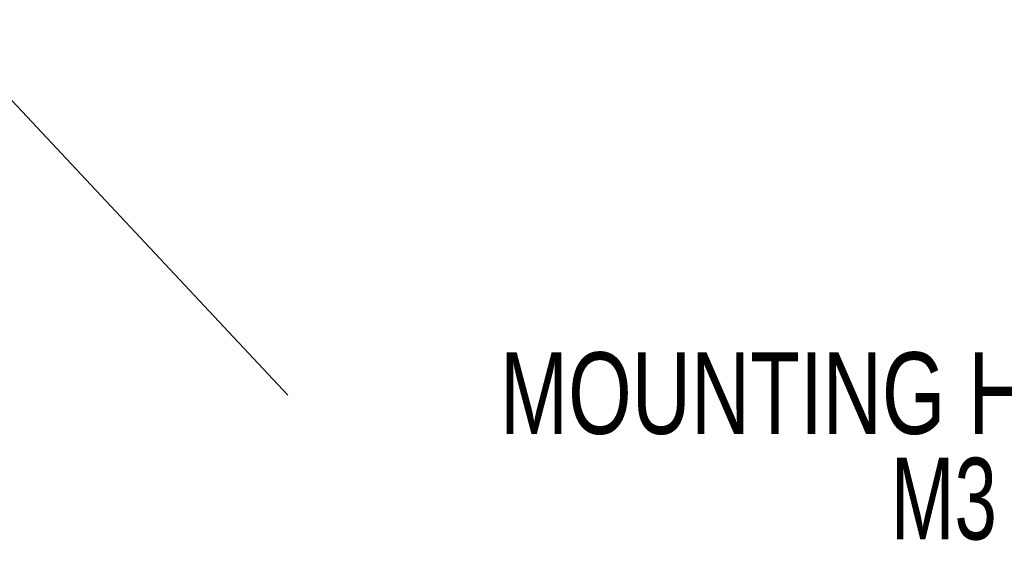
# Model space of a CAD drawing. Header units: millimetres. Extents: x 5 to 415, y 5 to 292.
# Tile 35 of 57: x 200 to 242, y 102 to 125. Entities that reach past the tile are written whole.
import ezdxf

# ---------------------------------------------------------------- set-up
doc = ezdxf.new("R2010")
doc.units = ezdxf.units.MM
doc.styles.add('SLDTEXTSTYLE0', font='TXT', dxfattribs={"width": 0.75})
doc.styles.add('SLDTEXTSTYLE2', font='TXT', dxfattribs={"width": 0.7})
doc.dimstyles.new('SLDDIMSTYLE1', dxfattribs={"dimtxt": 0.18, "dimasz": 3.5, "dimexe": 0, "dimexo": 0.0625, "dimgap": 0, "dimtad": 0, "dimtih": 1, "dimtoh": 1, "dimdec": 0, "dimrnd": 1e-09, "dimzin": 0, "dimdsep": 46, "dimtxsty": 'Standard', "dimsah": 1, "dimcen": 0.09, "dimadec": 0, "dimazin": 0, "dimtfac": 3.5, "dimtdec": 0, "dimtofl": 0, "dimtmove": 0, "dimatfit": 3, "dimfxl": 1, "dimfrac": 2, "dimtolj": 1, "dimtzin": 0, "dimarcsym": 0})

# ---------------------------------------------------------------- blocks, each defined once
blk = doc.blocks.new('SW_NOTE_7')
at = {"color": 0, "linetype": 'Continuous', "lineweight": 0, "char_height": 3.5, "attachment_point": 3}
for s, insert, style in [('MOUNTING HOLES', (41.084, 1.837), 'SLDTEXTSTYLE0'), ('M3 -4 (2x)', (40.79, -2.688), 'SLDTEXTSTYLE2')]:
    blk.add_mtext(s, dxfattribs=dict(at, insert=insert, style=style))

msp = doc.modelspace()

# ---------------------------------------------------------------- block references
at = {"color": 7, "linetype": 'Continuous', "lineweight": 0}
msp.add_blockref('SW_NOTE_7', (211.567, 109.256), dxfattribs=at)

# ---------------------------------------------------------------- leaders
msp.add_leader([(196.485, 125.353), (211.567, 109.256)], dimstyle='SLDDIMSTYLE1', dxfattribs=at)

doc.saveas('drawing.dxf')
